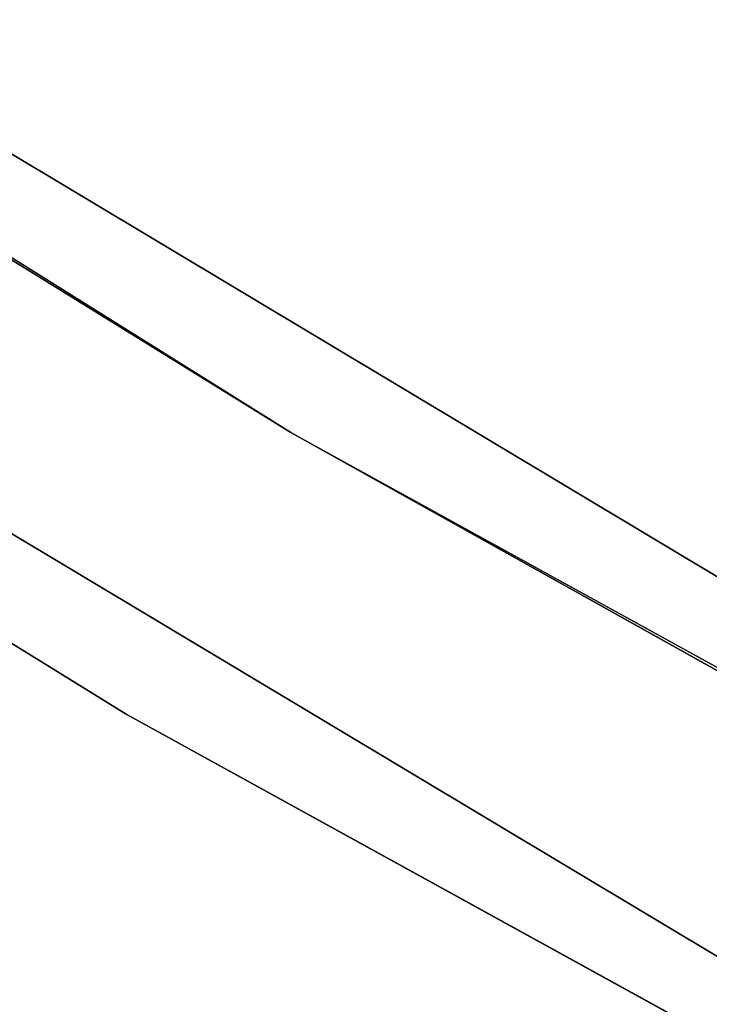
# Model space of a CAD drawing. Extents: x -775 to 775, y -775 to 775.
# Tile 125 of 256: x -377.37 to -371.03, y -646.75 to -637.7. Entities that reach past the tile are written whole.
import ezdxf

# ---------------------------------------------------------------- set-up
doc = ezdxf.new("R2010")
doc.units = 0
doc.layers.get('0').update_dxf_attribs({"color": 13, "linetype": 'CONTINUOUS'})

# ---------------------------------------------------------------- blocks, each defined once
blk = doc.blocks.new('OBJ_000001')
for p, q in [((-413.3078632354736, -617.4298030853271), (-349.7893323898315, -655.5165287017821)), ((-349.7893323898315, -655.5165287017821, 2.999988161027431), (-413.3078632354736, -617.4298030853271, 2.999988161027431)), ((-374.8788377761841, -641.4964542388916), (-413.3078632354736, -617.4298030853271, 18.22198307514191)), ((-349.7893323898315, -655.5165287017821, 18.22198307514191), (-413.3078632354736, -617.4298030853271, 18.22198307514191)), ((-349.7893323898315, -655.5165287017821, 38.99984211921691), (-413.3078632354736, -617.4298030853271, 38.99984211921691)), ((-414.9766567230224, -619.9227710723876), (-351.2016735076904, -658.1632179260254)), ((-414.9766567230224, -619.9227710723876, 38.99984211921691), (-351.2016735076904, -658.1632179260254, 38.99984211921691)), ((-351.2016735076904, -658.1632179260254, 2.999988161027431), (-414.9766567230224, -619.9227710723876, 2.999988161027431)), ((-374.8788377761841, -641.4964542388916), (-406.7455215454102, -621.7741115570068)), ((-374.8788377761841, -641.4964542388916), (-349.7893323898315, -655.5165287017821, 18.22198307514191)), ((-374.8788377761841, -641.4964542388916), (-342.0657485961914, -659.580040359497))]:
    blk.add_line(p, q)
at = {"color": 7}
mesh = blk.add_polyface(dxfattribs=at)
corners = [(-413.3078632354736, -617.4298030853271, 18.22198307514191), (-406.7455215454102, -621.7741115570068), (-374.8788377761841, -641.4964542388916)]
mesh.append_faces([[corners[k] for k in face] for face in [(0, 1, 2)]], dxfattribs={"color": 7})
mesh = blk.add_polyface(dxfattribs=at)
corners = [(-427.2146209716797, -638.2046493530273, 2.999988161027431), (-361.5588174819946, -677.5729343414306), (-427.2146209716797, -638.2046493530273), (-361.5588174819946, -677.5729343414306, 2.999988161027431)]
mesh.append_faces([[corners[k] for k in face] for face in [(0, 1, 2), (1, 0, 3)]], dxfattribs={"vtx0": -1, "color": 7})
mesh = blk.add_polyface(dxfattribs=at)
corners = [(-349.7893323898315, -655.5165287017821, 18.22198307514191), (-374.8788377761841, -641.4964542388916), (-342.0657485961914, -659.580040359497)]
mesh.append_faces([[corners[k] for k in face] for face in [(0, 1, 2)]], dxfattribs={"color": 7})
blk = doc.blocks.new('OBJ_000002')
for p, q in [((-408.3877662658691, -624.2845687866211, 6.999972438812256), (-376.3925050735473, -644.0866062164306, 6.999972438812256)), ((-408.3877662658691, -624.2845687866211, 30.16272406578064), (-376.3925050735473, -644.0866062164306, 30.16272406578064)), ((-376.3925050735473, -644.0866062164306, 6.999972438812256), (-343.4469142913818, -662.2432014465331, 6.999972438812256)), ((-376.3925050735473, -644.0866062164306, 30.16272406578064), (-343.4469142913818, -662.2432014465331, 30.16272406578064)), ((-376.3925050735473, -644.0866062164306, 6.999972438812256), (-376.3925050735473, -644.0866062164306, 30.16272406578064))]:
    blk.add_line(p, q)
at = {"color": 8}
mesh = blk.add_polyface(dxfattribs=at)
corners = [(-408.3877662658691, -624.2845687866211, 30.16272406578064), (-376.3925050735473, -644.0866062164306, 6.999972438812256), (-408.3877662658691, -624.2845687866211, 6.999972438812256), (-376.3925050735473, -644.0866062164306, 30.16272406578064)]
mesh.append_faces([[corners[k] for k in face] for face in [(0, 1, 2), (1, 0, 3)]], dxfattribs={"vtx0": -1, "color": 8})
mesh = blk.add_polyface(dxfattribs=at)
corners = [(-376.3925050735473, -644.0866062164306, 30.16272406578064), (-343.4469142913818, -662.2432014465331, 6.999972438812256), (-376.3925050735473, -644.0866062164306, 6.999972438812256), (-343.4469142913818, -662.2432014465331, 30.16272406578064)]
mesh.append_faces([[corners[k] for k in face] for face in [(0, 1, 2), (1, 0, 3)]], dxfattribs={"vtx0": -1, "color": 8})
blk = doc.blocks.new('SKPE74C')
for name in ['OBJ_000002', 'OBJ_000001']:
    blk.add_blockref(name, (0, 0))

msp = doc.modelspace()

# ---------------------------------------------------------------- block references
msp.add_blockref('SKPE74C', (0, 0))

doc.saveas('drawing.dxf')
